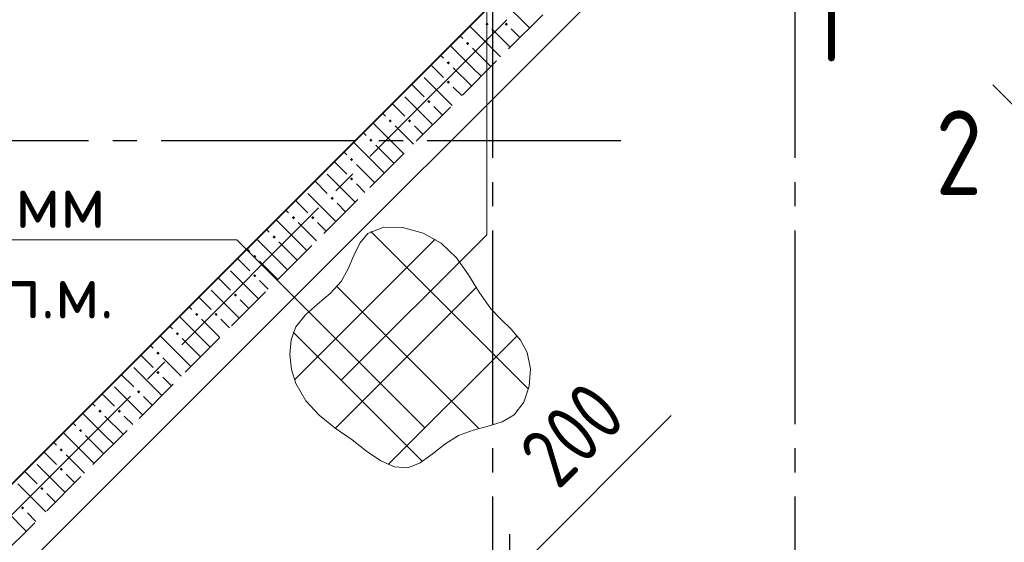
# Model space of a CAD drawing. Header units: millimetres. Extents: x 40580 to 1168286, y -220995 to 81020.
# Tile 152 of 194: x 463864 to 467934, y -111157 to -108997. Entities that reach past the tile are written whole.
import ezdxf

# ---------------------------------------------------------------- set-up
doc = ezdxf.new("R2010")
doc.units = ezdxf.units.MM
for name, pattern in [('______2', [270, 200, -70]), ('______5', [1100, 800, -100, 100, -100]), ('CENTER', [2, 1.25, -0.25, 0.25, -0.25])]:
    doc.linetypes.add(name, pattern=pattern)
doc.layers.add('ЖБ Стена верхний уровень', color=7, linetype='______2', true_color=0x656565)
for name, color, linetype, lineweight in [('ОСИ', 7, 'CENTER', 15), ('Основная', 7, 'Continuous', 40), ('Позиционная метка линия выноска', 7, 'Continuous', 13), ('Позиционная метка номер позиции', 7, 'Continuous', 13), ('Узлы символ', 7, 'Continuous', 25)]:
    doc.layers.add(name, color=color, linetype=linetype, lineweight=lineweight)
doc.layers.add('Тонкие', color=7, linetype='Continuous')
doc.styles.add('GOST 2.304-81', font='txt')
doc.styles.add('ISOCPEUR', font='isocpeur.ttf')
doc.dimstyles.new('СПДС', dxfattribs={"dimscale": 125, "dimtxt": 250, "dimasz": 250, "dimexe": 50, "dimexo": 10, "dimgap": 100, "dimtad": 1, "dimdec": 0, "dimtxsty": 'GOST 2.304-81', "dimblk": 'OBLIQUE', "dimcen": 250, "dimdle": 50, "dimadec": 0, "dimazin": 2, "dimtfac": 0.75, "dimtdec": 0, "dimtmove": 1, "dimatfit": 3, "dimfxl": 1, "dimtfill": 1, "dimtolj": 1, "dimarcsym": 1})

# ---------------------------------------------------------------- blocks, each defined once
blk = doc.blocks.new('_OBLIQUE')
at = {"color": 0, "linetype": 'ByBlock'}
blk.add_line((-0.5, -0.5), (0.5, 0.5), dxfattribs=at)
blk = doc.blocks.new('*D17476')
at = {"layer": 'Defpoints', "color": 0}
for p in [(465889.8, -111300.6), (467015.2, -112425.9), (466881.8, -112575.5)]:
    blk.add_point(p, dxfattribs=at)
at = {"layer": 'Тонкие', "color": 0, "lineweight": -2}
for p, q in [((465889.8, -111300.6), (466556.7, -110633.6)), ((465713, -111477.4), (465925.2, -111265.2)), ((467008.1, -112418.8), (465854.5, -111265.2)), ((466874.7, -112568.4), (465713, -111406.7))]:
    blk.add_line(p, q, dxfattribs=at)
at = {"layer": 'Тонкие', "color": 0, "lineweight": -2, "xscale": 250, "yscale": 250, "zscale": 250}
for p, rotation in [((465889.8, -111300.6), 45.0000000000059), ((465748.4, -111442), 225.0000000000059)]:
    blk.add_blockref('_OBLIQUE', p, dxfattribs=dict(at, rotation=rotation))
at = {"layer": 'Тонкие', "color": 0, "insert": (466147.7, -110710.8), "char_height": 250, "attachment_point": 5, "rotation": 45, "style": 'GOST 2.304-81', "bg_fill": 3, "box_fill_scale": 1.1, "bg_fill_color": 256, "bg_fill_true_color": 13158600, "bg_fill_transparency": 0}
blk.add_mtext('\\A1;200', dxfattribs=at)

msp = doc.modelspace()

# ---------------------------------------------------------------- hatches: boundary and pattern name
at = {"layer": 'ЖБ Стена верхний уровень', "linetype": 'Continuous', "lineweight": -3, "transparency": 33554687}
for points in [[(465789.3, -109015.3), (465795.8, -109008.8), (465802.3, -109015.3), (465795.8, -109021.8)], [(465869.3, -109015.3), (465875.8, -109008.8), (465882.3, -109015.3), (465875.8, -109021.8)], [(465709.3, -109095.3), (465715.8, -109088.8), (465722.3, -109095.3), (465715.8, -109101.8)], [(465629.3, -109175.3), (465635.8, -109168.8), (465642.3, -109175.3), (465635.8, -109181.8)], [(465629.3, -109255.3), (465635.8, -109248.8), (465642.3, -109255.3), (465635.8, -109261.8)], [(465549.3, -109335.3), (465555.8, -109328.8), (465562.3, -109335.3), (465555.8, -109341.8)], [(465389.3, -109415.3), (465395.8, -109408.8), (465402.3, -109415.3), (465395.8, -109421.8)], [(465469.3, -109415.3), (465475.8, -109408.8), (465482.3, -109415.3), (465475.8, -109421.8)], [(465309.3, -109495.3), (465315.8, -109488.8), (465322.3, -109495.3), (465315.8, -109501.8)], [(465229.3, -109575.3), (465235.8, -109568.8), (465242.3, -109575.3), (465235.8, -109581.8)], [(465229.3, -109655.3), (465235.8, -109648.8), (465242.3, -109655.3), (465235.8, -109661.8)], [(465149.3, -109735.3), (465155.8, -109728.8), (465162.3, -109735.3), (465155.8, -109741.8)], [(464989.3, -109815.3), (464995.8, -109808.8), (465002.3, -109815.3), (464995.8, -109821.8)], [(465069.3, -109815.3), (465075.8, -109808.8), (465082.3, -109815.3), (465075.8, -109821.8)], [(464909.3, -109895.3), (464915.8, -109888.8), (464922.3, -109895.3), (464915.8, -109901.8)], [(464829.3, -109975.3), (464835.8, -109968.8), (464842.3, -109975.3), (464835.8, -109981.8)], [(464829.3, -110055.3), (464835.8, -110048.8), (464842.3, -110055.3), (464835.8, -110061.8)], [(464749.3, -110135.3), (464755.8, -110128.8), (464762.3, -110135.3), (464755.8, -110141.8)], [(464589.3, -110215.3), (464595.8, -110208.8), (464602.3, -110215.3), (464595.8, -110221.8)], [(464669.3, -110215.3), (464675.8, -110208.8), (464682.3, -110215.3), (464675.8, -110221.8)], [(464509.3, -110295.3), (464515.8, -110288.8), (464522.3, -110295.3), (464515.8, -110301.8)], [(464429.3, -110375.3), (464435.8, -110368.8), (464442.3, -110375.3), (464435.8, -110381.8)], [(464429.3, -110455.3), (464435.8, -110448.8), (464442.3, -110455.3), (464435.8, -110461.8)], [(464349.3, -110535.3), (464355.8, -110528.8), (464362.3, -110535.3), (464355.8, -110541.8)], [(464189.3, -110615.3), (464195.8, -110608.8), (464202.3, -110615.3), (464195.8, -110621.8)], [(464269.3, -110615.3), (464275.8, -110608.8), (464282.3, -110615.3), (464275.8, -110621.8)], [(464109.3, -110695.3), (464115.8, -110688.8), (464122.3, -110695.3), (464115.8, -110701.8)], [(464029.3, -110775.3), (464035.8, -110768.8), (464042.3, -110775.3), (464035.8, -110781.8)], [(464029.3, -110855.3), (464035.8, -110848.8), (464042.3, -110855.3), (464035.8, -110861.8)], [(463949.3, -110935.3), (463955.8, -110928.8), (463962.3, -110935.3), (463955.8, -110941.8)], [(463869.3, -111015.3), (463875.8, -111008.8), (463882.3, -111015.3), (463875.8, -111021.8)]]:
    msp.add_hatch(color=7, dxfattribs=at).paths.add_polyline_path(points, flags=16)

# ---------------------------------------------------------------- linework, layer by layer
at = {"layer": 'ЖБ Стена верхний уровень', "color": 251, "linetype": '______2', "lineweight": -3, "true_color": 0x656565, "transparency": 33554687}
for p, q in [((467645.5, -107102.4), (461430, -113317.9)), ((461684.6, -113317.9), (467772.8, -107229.7))]:
    msp.add_line(p, q, dxfattribs=at)
at = {"layer": 'ЖБ Стена верхний уровень', "color": 9, "linetype": 'Continuous', "lineweight": -3, "true_color": 0xc7c7c7, "transparency": 33554687}
for p, q in [((465855.8, -108915.3), (465971.5, -109031)), ((465815.8, -109115.3), (465724.2, -109023.7)), ((465815.8, -109035.3), (465891.5, -109111)), ((465895.8, -109035.3), (465931.5, -109071)), ((465684.2, -109063.7), (465695.8, -109075.3)), ((465735.8, -109195.3), (465644.2, -109103.7)), ((465735.8, -109115.3), (465811.5, -109191)), ((465815.8, -109115.3), (465851.5, -109151)), ((465604.2, -109143.7), (465615.8, -109155.3)), ((465575.8, -109195.3), (465564.2, -109183.7)), ((465615.8, -109235.3), (465575.8, -109195.3)), ((465655.8, -109195.3), (465731.5, -109271)), ((465735.8, -109195.3), (465771.5, -109231)), ((465535.8, -109235.3), (465651.5, -109351)), ((465484.2, -109263.7), (465535.8, -109315.3)), ((465655.8, -109275.3), (465691.5, -109311)), ((465455.8, -109315.3), (465571.5, -109431)), ((465415.8, -109355.3), (465404.2, -109343.7)), ((465455.8, -109395.3), (465415.8, -109355.3)), ((465575.8, -109355.3), (465611.5, -109391)), ((465364.2, -109383.7), (465375.8, -109395.3)), ((465415.8, -109515.3), (465324.2, -109423.7)), ((465415.8, -109435.3), (465491.5, -109511)), ((465495.8, -109435.3), (465531.5, -109471)), ((465284.2, -109463.7), (465295.8, -109475.3)), ((465335.8, -109595.3), (465244.2, -109503.7)), ((465335.8, -109515.3), (465411.5, -109591)), ((465415.8, -109515.3), (465451.5, -109551)), ((465204.2, -109543.7), (465215.8, -109555.3)), ((465175.8, -109595.3), (465164.2, -109583.7)), ((465215.8, -109635.3), (465175.8, -109595.3)), ((465255.8, -109595.3), (465331.5, -109671)), ((465335.8, -109595.3), (465371.5, -109631)), ((465135.8, -109635.3), (465251.5, -109751)), ((465084.2, -109663.7), (465135.8, -109715.3)), ((465255.8, -109675.3), (465291.5, -109711)), ((465055.8, -109715.3), (465171.5, -109831)), ((465015.8, -109755.3), (465004.2, -109743.7)), ((465055.8, -109795.3), (465015.8, -109755.3)), ((465175.8, -109755.3), (465211.5, -109791)), ((464964.2, -109783.7), (464975.8, -109795.3)), ((465015.8, -109915.3), (464924.2, -109823.7)), ((465015.8, -109835.3), (465091.5, -109911)), ((465095.8, -109835.3), (465131.5, -109871)), ((464884.2, -109863.7), (464895.8, -109875.3)), ((464935.8, -109995.3), (464844.2, -109903.7)), ((464935.8, -109915.3), (465011.5, -109991)), ((465015.8, -109915.3), (465051.5, -109951)), ((464804.2, -109943.7), (464815.8, -109955.3)), ((464775.8, -109995.3), (464764.2, -109983.7)), ((464815.8, -110035.3), (464775.8, -109995.3)), ((464855.8, -109995.3), (464931.5, -110071)), ((464935.8, -109995.3), (464971.5, -110031)), ((464735.8, -110035.3), (464851.5, -110151)), ((464684.2, -110063.7), (464735.8, -110115.3)), ((464855.8, -110075.3), (464891.5, -110111)), ((464655.8, -110115.3), (464771.5, -110231)), ((464615.8, -110155.3), (464604.2, -110143.7)), ((464655.8, -110195.3), (464615.8, -110155.3)), ((464775.8, -110155.3), (464811.5, -110191)), ((464564.2, -110183.7), (464575.8, -110195.3)), ((464615.8, -110315.3), (464524.2, -110223.7)), ((464615.8, -110235.3), (464691.5, -110311)), ((464695.8, -110235.3), (464731.5, -110271)), ((464484.2, -110263.7), (464495.8, -110275.3)), ((464535.8, -110395.3), (464444.2, -110303.7)), ((464535.8, -110315.3), (464611.5, -110391)), ((464615.8, -110315.3), (464651.5, -110351)), ((464404.2, -110343.7), (464415.8, -110355.3)), ((464375.8, -110395.3), (464364.2, -110383.7)), ((464415.8, -110435.3), (464375.8, -110395.3)), ((464455.8, -110395.3), (464531.5, -110471)), ((464535.8, -110395.3), (464571.5, -110431)), ((464335.8, -110435.3), (464451.5, -110551)), ((464284.2, -110463.7), (464335.8, -110515.3)), ((464455.8, -110475.3), (464491.5, -110511)), ((464215.8, -110555.3), (464204.2, -110543.7)), ((464255.8, -110515.3), (464371.5, -110631)), ((464164.2, -110583.7), (464175.8, -110595.3)), ((464255.8, -110595.3), (464215.8, -110555.3)), ((464375.8, -110555.3), (464411.5, -110591)), ((464215.8, -110715.3), (464124.2, -110623.7)), ((464084.2, -110663.7), (464095.8, -110675.3)), ((464215.8, -110635.3), (464291.5, -110711)), ((464295.8, -110635.3), (464331.5, -110671)), ((464135.8, -110795.3), (464044.2, -110703.7)), ((464004.2, -110743.7), (464015.8, -110755.3)), ((464135.8, -110715.3), (464211.5, -110791)), ((464215.8, -110715.3), (464251.5, -110751)), ((463975.8, -110795.3), (463964.2, -110783.7)), ((464015.8, -110835.3), (463975.8, -110795.3)), ((464055.8, -110795.3), (464131.5, -110871)), ((464135.8, -110795.3), (464171.5, -110831)), ((463884.2, -110863.7), (463935.8, -110915.3)), ((463935.8, -110835.3), (464051.5, -110951)), ((464055.8, -110875.3), (464091.5, -110911)), ((463855.8, -110915.3), (463971.5, -111031)), ((463975.8, -110955.3), (464011.5, -110991)), ((463815.8, -111035.3), (463891.5, -111111)), ((463895.8, -111035.3), (463931.5, -111071))]:
    msp.add_line(p, q, dxfattribs=at)
at = {"layer": 'ОСИ', "color": 8, "linetype": '______5', "lineweight": -3, "transparency": 33554687}
for p, q in [((465818.8, -87868.4), (465818.8, -121308.4)), ((467068.8, -87868.4), (467068.8, -121308.4)), ((461423, -113452.2), (469338.3, -105536.9)), ((466348.8, -109498.4), (458368.3, -109498.4))]:
    msp.add_line(p, q, dxfattribs=at)
at = {"layer": 'Основная', "transparency": 33554687}
msp.add_line((467610.2, -107137.8), (462872.5, -111875.4), dxfattribs=at)
at = {"layer": 'Позиционная метка линия выноска', "color": 251, "linetype": 'Continuous', "lineweight": 13, "true_color": 0x494949, "transparency": 33554687}
msp.add_lwpolyline([(464711, -116202.8), (462377.6, -113869.4), (463821.6, -112425.4), (463270, -111873.9), (467808.2, -107335.7)], dxfattribs=at)
at = {"layer": 'Позиционная метка номер позиции', "color": 7, "linetype": 'Continuous', "lineweight": 13, "transparency": 33554687}
for p, q in [((465794.7, -109886.4), (465794.7, -108278.6)), ((464761.5, -109907.2), (462671.5, -109907.2)), ((465538.8, -110684.5), (464761.5, -109907.2))]:
    msp.add_line(p, q, dxfattribs=at)
at = {"layer": 'Позиционная метка номер позиции', "color": 7, "linetype": 'Continuous', "lineweight": -3, "transparency": 33554687}
for p, q in [((465316.1, -109872.5), (465967.8, -110524.2)), ((464999.6, -110486.2), (465581.3, -109904.6)), ((465168.9, -110685.7), (465750.7, -110103.9)), ((465176, -110101.1), (465761.9, -110687)), ((464995.1, -110288.9), (465529, -110822.7)), ((465387.3, -110835.9), (465919.9, -110303.3))]:
    msp.add_line(p, q, dxfattribs=at)
at = {"layer": 'Позиционная метка номер позиции', "color": 7, "linetype": '______2', "lineweight": 13, "transparency": 33554687}
msp.add_lwpolyline([(465237.8, -110733.6), (465167.8, -110684.9), (465102.6, -110632.4), (465046.9, -110572.5), (465005.5, -110501.4), (464987.2, -110442.6), (464980.2, -110380.9), (464985.7, -110320.7), (465005.5, -110266.7), (465044.9, -110216.4), (465095.5, -110173), (465148, -110129.4), (465193.5, -110078.7), (465222, -110026.7), (465245.5, -109971.6), (465270.6, -109920.7), (465303.8, -109881.1), (465368.6, -109854.2), (465448.5, -109855.5), (465531.8, -109879.7), (465606.7, -109921.4), (465670.1, -109982), (465718.8, -110051.4), (465762.8, -110123.4), (465812.1, -110191.8), (465853.1, -110234.6), (465895.7, -110276.6), (465933.9, -110321.4), (465962, -110372.9), (465975.7, -110440.6), (465970.5, -110512.1), (465947.8, -110578.2), (465908.8, -110629.8), (465858.8, -110659.6), (465800.3, -110677.6), (465738.2, -110693.2), (465677.4, -110715.7), (465621.6, -110751.3), (465569.7, -110792.5), (465519.6, -110828.6), (465469.1, -110849.1), (465413.9, -110845.5), (465356.4, -110820.2), (465297.4, -110780.5), (465237.8, -110733.6)], dxfattribs=at)
at = {"layer": 'Узлы символ', "color": 7, "linetype": 'Continuous', "lineweight": 13, "transparency": 33554687}
msp.add_line((468131.9, -109512.6), (467886.2, -109266.8), dxfattribs=at)

# ---------------------------------------------------------------- texts
at = {"layer": 'Позиционная метка номер позиции', "color": 7, "linetype": 'Continuous', "lineweight": 25, "transparency": 33554687, "char_height": 220, "attachment_point": 1, "style": 'ISOCPEUR'}
for s, insert, width in [('\\W0.96;ш. 200мм', (463032.7, -109637.7), 1316.144), ('\\W0.94;Ø10 L=п.м.', (462944.7, -110011.7), 1489.569)]:
    msp.add_mtext(s, dxfattribs=dict(at, insert=insert, width=width))
at = {"layer": 'Узлы символ', "color": 7, "linetype": 'Continuous', "lineweight": -3, "transparency": 33554687, "char_height": 350, "attachment_point": 7, "style": 'GOST 2.304-81'}
for s, insert, width in [('1', (467133.4, -109170.3), 324.182), ('2', (467649.9, -109721.9), 398.773)]:
    msp.add_mtext(s, dxfattribs=dict(at, insert=insert, width=width))

# ---------------------------------------------------------------- next in the draw order: dimensions: what is measured, and where the dimension line sits
at = {"layer": 'Тонкие'}
dim = msp.add_linear_dim(base=(465889.8, -111300.6), p1=(466881.8, -112575.5), p2=(467015.2, -112425.9), angle=45, dimstyle='СПДС', override={"dimscale": 1}, dxfattribs=at)
dim.commit()
dim.dimension.update_dxf_attribs({"geometry": '*D17476', "text_midpoint": (466368.1, -110931.2), "dimtype": 160})

# ---------------------------------------------------------------- next in the draw order: linework, layer by layer
at = {"layer": 'Позиционная метка номер позиции', "color": 7, "linetype": 'Continuous', "lineweight": 13, "transparency": 33554687}
msp.add_line((465193.6, -110487.4), (465794.7, -109886.4), dxfattribs=at)

doc.saveas('drawing.dxf')
